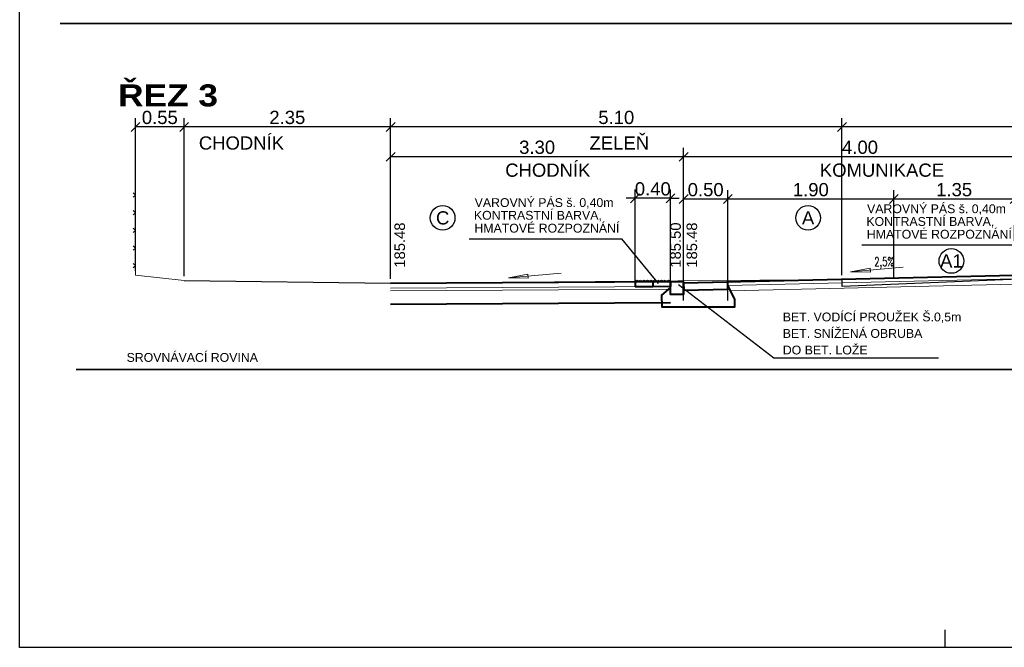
# Model space of a CAD drawing. Extents: x -698823 to -696424, y -1038555 to -1037403.
# Tile 8 of 42: x -697791 to -697780, y -1038270 to -1038263. Entities that reach past the tile are written whole.
import ezdxf
from ezdxf.enums import TextEntityAlignment as Align

# ---------------------------------------------------------------- set-up
doc = ezdxf.new("R2010")
doc.units = 0
for name, color, linetype, lineweight in [('3-řez-kóty návrh', 1, 'Continuous', 25), ('3-řez-kóty stav', 8, 'Continuous', 18), ('3-řez-návrh', 1, 'Continuous', 40), ('3-řez-popis', 7, 'Continuous', 20)]:
    doc.layers.add(name, color=color, linetype=linetype, lineweight=lineweight)
doc.styles.add('arial', font='arial.ttf')
doc.styles.add('arial black', font='txt')
doc.styles.add('TABULKA', font='romans.shx', dxfattribs={"width": 0.7})
doc.dimstyles.new('50', dxfattribs={"dimtxt": 0.15, "dimasz": 0.1, "dimexe": 0.1, "dimexo": 0.2, "dimgap": 0.06, "dimtad": 1, "dimrnd": 0.05, "dimzin": 0, "dimdsep": 46, "dimtxsty": 'arial', "dimblk": 'OBLIQUE', "dimcen": 0.09, "dimadec": 0, "dimazin": 0, "dimtfac": 1, "dimtix": 1, "dimtmove": 0, "dimatfit": 3, "dimldrblk": 'OBLIQUE', "dimfxl": 6, "dimfxlon": 1, "dimtolj": 1, "dimtzin": 0, "dimarcsym": 1})

# ---------------------------------------------------------------- blocks, each defined once
blk = doc.blocks.new('_OBLIQUE')
at = {"color": 0, "linetype": 'ByBlock'}
blk.add_line((-0.5, -0.5), (0.5, 0.5), dxfattribs=at)
blk = doc.blocks.new('*D484')
at = {"layer": '3-řez-kóty stav', "color": 0, "lineweight": -2}
for p, q in [((-697787.243, -1038266.003), (-697787.243, -1038264.182)), ((-697782.123, -1038265.963), (-697782.123, -1038264.182)), ((-697782.123, -1038264.282), (-697787.243, -1038264.282))]:
    blk.add_line(p, q, dxfattribs=at)
at = {"layer": '3-řez-kóty stav', "color": 0, "lineweight": -2, "xscale": 0.1, "yscale": 0.1, "zscale": 0.1}
for p, rotation in [((-697787.243, -1038264.282), 180.0000000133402), ((-697782.123, -1038264.282), 1.334020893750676e-08)]:
    blk.add_blockref('_OBLIQUE', p, dxfattribs=dict(at, rotation=rotation))
at = {"layer": '3-řez-kóty stav', "color": 0, "insert": (-697784.683, -1038264.175), "char_height": 0.15, "attachment_point": 5, "rotation": 0, "style": 'arial'}
blk.add_mtext('\\A1;5.10', dxfattribs=at)
blk = doc.blocks.new('*D485')
at = {"layer": '3-řez-kóty stav', "color": 0, "lineweight": -2}
for p, q in [((-697782.123, -1038265.963), (-697782.123, -1038264.182)), ((-697773.438, -1038265.985), (-697773.438, -1038264.182)), ((-697773.438, -1038264.282), (-697782.123, -1038264.282))]:
    blk.add_line(p, q, dxfattribs=at)
at = {"layer": '3-řez-kóty stav', "color": 0, "lineweight": -2, "xscale": 0.1, "yscale": 0.1, "zscale": 0.1}
for p, rotation in [((-697782.123, -1038264.282), 180.0000000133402), ((-697773.438, -1038264.282), 1.334020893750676e-08)]:
    blk.add_blockref('_OBLIQUE', p, dxfattribs=dict(at, rotation=rotation))
at = {"layer": '3-řez-kóty stav', "color": 0, "insert": (-697777.78, -1038264.175), "char_height": 0.15, "attachment_point": 5, "rotation": 0, "style": 'arial'}
blk.add_mtext('\\A1;8.70', dxfattribs=at)
blk = doc.blocks.new('*D488')
at = {"layer": '3-řez-kóty návrh', "color": 0, "lineweight": -2}
for p, q in [((-697783.919, -1038265.768), (-697783.919, -1038264.52)), ((-697779.916, -1038265.835), (-697779.916, -1038264.52)), ((-697779.916, -1038264.62), (-697783.919, -1038264.62))]:
    blk.add_line(p, q, dxfattribs=at)
at = {"layer": '3-řez-kóty návrh', "color": 0, "lineweight": -2, "xscale": 0.1, "yscale": 0.1, "zscale": 0.1, "rotation": 180}
blk.add_blockref('_OBLIQUE', (-697783.919, -1038264.62), dxfattribs=at)
at = {"layer": '3-řez-kóty návrh', "color": 0, "lineweight": -2, "xscale": 0.1, "yscale": 0.1, "zscale": 0.1}
blk.add_blockref('_OBLIQUE', (-697779.916, -1038264.62), dxfattribs=at)
at = {"layer": '3-řez-kóty návrh', "color": 0, "insert": (-697781.918, -1038264.513), "char_height": 0.15, "attachment_point": 5, "style": 'arial'}
blk.add_mtext('\\A1;4.00', dxfattribs=at)
blk = doc.blocks.new('*D489')
at = {"layer": '3-řez-kóty návrh', "color": 0, "lineweight": -2}
for p, q in [((-697787.243, -1038265.843), (-697787.243, -1038264.52)), ((-697783.919, -1038265.818), (-697783.919, -1038264.52)), ((-697783.919, -1038264.62), (-697787.243, -1038264.62))]:
    blk.add_line(p, q, dxfattribs=at)
at = {"layer": '3-řez-kóty návrh', "color": 0, "lineweight": -2, "xscale": 0.1, "yscale": 0.1, "zscale": 0.1, "rotation": 180}
blk.add_blockref('_OBLIQUE', (-697787.243, -1038264.62), dxfattribs=at)
at = {"layer": '3-řez-kóty návrh', "color": 0, "lineweight": -2, "xscale": 0.1, "yscale": 0.1, "zscale": 0.1}
blk.add_blockref('_OBLIQUE', (-697783.919, -1038264.62), dxfattribs=at)
at = {"layer": '3-řez-kóty návrh', "color": 0, "insert": (-697785.581, -1038264.513), "char_height": 0.15, "attachment_point": 5, "style": 'arial'}
blk.add_mtext('\\A1;3.30', dxfattribs=at)
blk = doc.blocks.new('*D486')
at = {"layer": '3-řez-kóty návrh', "color": 0, "lineweight": -2}
for p, q in [((-697783.919, -1038266.249), (-697783.919, -1038265)), ((-697783.418, -1038266.048), (-697783.418, -1038265)), ((-697783.418, -1038265.1), (-697783.919, -1038265.1))]:
    blk.add_line(p, q, dxfattribs=at)
at = {"layer": '3-řez-kóty návrh', "color": 0, "lineweight": -2, "xscale": 0.1, "yscale": 0.1, "zscale": 0.1, "rotation": 180}
blk.add_blockref('_OBLIQUE', (-697783.919, -1038265.1), dxfattribs=at)
at = {"layer": '3-řez-kóty návrh', "color": 0, "lineweight": -2, "xscale": 0.1, "yscale": 0.1, "zscale": 0.1}
blk.add_blockref('_OBLIQUE', (-697783.418, -1038265.1), dxfattribs=at)
at = {"layer": '3-řez-kóty návrh', "color": 0, "insert": (-697783.669, -1038264.994), "char_height": 0.15, "attachment_point": 5, "style": 'arial'}
blk.add_mtext('\\A1;0.50', dxfattribs=at)
blk = doc.blocks.new('*D487')
at = {"layer": '3-řez-kóty návrh', "color": 0, "lineweight": -2}
for p, q in [((-697781.534, -1038266.004), (-697781.534, -1038265)), ((-697780.166, -1038265.945), (-697780.166, -1038265)), ((-697780.166, -1038265.1), (-697781.534, -1038265.1))]:
    blk.add_line(p, q, dxfattribs=at)
at = {"layer": '3-řez-kóty návrh', "color": 0, "lineweight": -2, "xscale": 0.1, "yscale": 0.1, "zscale": 0.1, "rotation": 180}
blk.add_blockref('_OBLIQUE', (-697781.534, -1038265.1), dxfattribs=at)
at = {"layer": '3-řez-kóty návrh', "color": 0, "lineweight": -2, "xscale": 0.1, "yscale": 0.1, "zscale": 0.1}
blk.add_blockref('_OBLIQUE', (-697780.166, -1038265.1), dxfattribs=at)
at = {"layer": '3-řez-kóty návrh', "color": 0, "insert": (-697780.85, -1038264.994), "char_height": 0.15, "attachment_point": 5, "style": 'arial'}
blk.add_mtext('\\A1;1.35', dxfattribs=at)
blk = doc.blocks.new('*D483')
at = {"layer": '3-řez-kóty návrh', "color": 0, "lineweight": -2}
for p, q in [((-697783.418, -1038266.249), (-697783.418, -1038265)), ((-697781.534, -1038266.004), (-697781.534, -1038265)), ((-697781.534, -1038265.1), (-697783.418, -1038265.1))]:
    blk.add_line(p, q, dxfattribs=at)
at = {"layer": '3-řez-kóty návrh', "color": 0, "lineweight": -2, "xscale": 0.1, "yscale": 0.1, "zscale": 0.1, "rotation": 180}
blk.add_blockref('_OBLIQUE', (-697783.418, -1038265.1), dxfattribs=at)
at = {"layer": '3-řez-kóty návrh', "color": 0, "lineweight": -2, "xscale": 0.1, "yscale": 0.1, "zscale": 0.1}
blk.add_blockref('_OBLIQUE', (-697781.534, -1038265.1), dxfattribs=at)
at = {"layer": '3-řez-kóty návrh', "color": 0, "insert": (-697782.476, -1038264.994), "char_height": 0.15, "attachment_point": 5, "style": 'arial'}
blk.add_mtext('\\A1;1.90', dxfattribs=at)
blk = doc.blocks.new('*D492')
at = {"layer": '3-řez-kóty stav', "color": 0, "lineweight": -2}
for p, q in [((-697789.586, -1038265.973), (-697789.586, -1038264.182)), ((-697787.243, -1038265.875), (-697787.243, -1038264.182)), ((-697787.243, -1038264.282), (-697789.586, -1038264.282))]:
    blk.add_line(p, q, dxfattribs=at)
at = {"layer": '3-řez-kóty stav', "color": 0, "lineweight": -2, "xscale": 0.1, "yscale": 0.1, "zscale": 0.1}
for p, rotation in [((-697789.586, -1038264.282), 180.0000000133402), ((-697787.243, -1038264.282), 1.334020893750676e-08)]:
    blk.add_blockref('_OBLIQUE', p, dxfattribs=dict(at, rotation=rotation))
at = {"layer": '3-řez-kóty stav', "color": 0, "insert": (-697788.415, -1038264.175), "char_height": 0.15, "attachment_point": 5, "rotation": 0, "style": 'arial'}
blk.add_mtext('\\A1;2.35', dxfattribs=at)
blk = doc.blocks.new('*D493')
at = {"layer": '3-řez-kóty stav', "color": 0, "lineweight": -2}
for p, q in [((-697790.138, -1038265.913), (-697790.138, -1038264.182)), ((-697789.586, -1038265.875), (-697789.586, -1038264.182)), ((-697789.586, -1038264.282), (-697790.138, -1038264.282))]:
    blk.add_line(p, q, dxfattribs=at)
at = {"layer": '3-řez-kóty stav', "color": 0, "lineweight": -2, "xscale": 0.1, "yscale": 0.1, "zscale": 0.1}
for p, rotation in [((-697790.138, -1038264.282), 180.0000000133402), ((-697789.586, -1038264.282), 1.334020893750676e-08)]:
    blk.add_blockref('_OBLIQUE', p, dxfattribs=dict(at, rotation=rotation))
at = {"layer": '3-řez-kóty stav', "color": 0, "insert": (-697789.862, -1038264.175), "char_height": 0.15, "attachment_point": 5, "rotation": 0, "style": 'arial'}
blk.add_mtext('\\A1;0.55', dxfattribs=at)
blk = doc.blocks.new('VAROVNNÝ PÁS 60')
for p, q in [((0, 0), (0, -0.06)), ((0.2, 0), (0, 0)), ((0.021, 0.01), (0.021, 0.01)), ((0.061, 0.01), (0.061, 0.01)), ((0.101, 0.01), (0.101, 0.01)), ((0.141, 0.01), (0.141, 0.01)), ((0.181, 0.01), (0.181, 0.01)), ((0.2, 0), (0.2, -0.06)), ((0, -0.06), (0.2, -0.06))]:
    blk.add_line(p, q)
for centre, start, end in [((0.021, 0), 90, 180), ((0.021, 0), 0, 90), ((0.061, 0), 90, 180), ((0.061, 0), 0, 90), ((0.101, 0), 90, 180), ((0.101, 0), 0, 90), ((0.141, 0), 90, 180), ((0.141, 0), 0, 90), ((0.181, 0), 90, 180), ((0.181, 0), 0, 90)]:
    blk.add_arc(centre, 0.01, start, end)
blk = doc.blocks.new('*D495')
at = {"layer": '3-řez-kóty návrh', "color": 0, "lineweight": -2}
for p, q in [((-697784.47, -1038266.042), (-697784.47, -1038264.991)), ((-697784.069, -1038266.039), (-697784.069, -1038264.991)), ((-697784.47, -1038265.091), (-697784.57, -1038265.091)), ((-697784.069, -1038265.091), (-697784.47, -1038265.091)), ((-697784.069, -1038265.091), (-697783.969, -1038265.091))]:
    blk.add_line(p, q, dxfattribs=at)
at = {"layer": '3-řez-kóty návrh', "color": 0, "lineweight": -2, "xscale": 0.1, "yscale": 0.1, "zscale": 0.1}
blk.add_blockref('_OBLIQUE', (-697784.47, -1038265.091), dxfattribs=at)
at = {"layer": '3-řez-kóty návrh', "color": 0, "lineweight": -2, "xscale": 0.1, "yscale": 0.1, "zscale": 0.1, "rotation": 180}
blk.add_blockref('_OBLIQUE', (-697784.069, -1038265.091), dxfattribs=at)
at = {"layer": '3-řez-kóty návrh', "color": 0, "insert": (-697784.269, -1038264.985), "char_height": 0.15, "attachment_point": 5, "style": 'arial'}
blk.add_mtext('\\A1;0.40', dxfattribs=at)
blk = doc.blocks.new('5a4')
blk.add_line((-42, 0), (-42, 0.2))
blk.add_lwpolyline([(-31.5, 0), (-52.5, 0), (-52.5, 14.85), (0, 14.85), (0, 0), (-31.5, 0)])

msp = doc.modelspace()

# ---------------------------------------------------------------- linework, layer by layer
at = {"layer": '3-řez-kóty návrh'}
for p, q in [((-697786.351, -1038265.55), (-697784.62, -1038265.55)), ((-697784.203, -1038266.059), (-697784.62, -1038265.55)), ((-697781.899, -1038265.62), (-697780.168, -1038265.62))]:
    msp.add_line(p, q, dxfattribs=at)
msp.add_lwpolyline([(-697781.029, -1038266.906), (-697782.897, -1038266.906), (-697783.977, -1038266.074)], dxfattribs=at)
for centre in [(-697786.653, -1038265.313), (-697782.507, -1038265.313), (-697780.881, -1038265.802)]:
    msp.add_circle(centre, 0.14, dxfattribs=at)
at = {"layer": '3-řez-kóty stav'}
for p, q in [((-697790.138, -1038265.963), (-697790.138, -1038264.968)), ((-697790.163, -1038265.03), (-697790.138, -1038265.055)), ((-697790.163, -1038265.08), (-697790.138, -1038265.055)), ((-697790.163, -1038265.23), (-697790.138, -1038265.255)), ((-697790.163, -1038265.28), (-697790.138, -1038265.255)), ((-697790.163, -1038265.43), (-697790.138, -1038265.455)), ((-697790.163, -1038265.48), (-697790.138, -1038265.455)), ((-697790.163, -1038265.63), (-697790.138, -1038265.655)), ((-697790.163, -1038265.68), (-697790.138, -1038265.655)), ((-697790.163, -1038265.83), (-697790.138, -1038265.855)), ((-697790.163, -1038265.88), (-697790.138, -1038265.855)), ((-697790.138, -1038265.963), (-697789.586, -1038266.023)), ((-697787.243, -1038266.053), (-697782.123, -1038266.013))]:
    msp.add_line(p, q, dxfattribs=at)
at = {"layer": '3-řez-kóty stav', "lineweight": 30}
for p, q in [((-697782.123, -1038266.013), (-697782.123, -1038266.093)), ((-697777.779, -1038265.913), (-697782.119, -1038266.093, 0.123)), ((-697789.586, -1038266.023), (-697787.243, -1038266.053))]:
    msp.add_line(p, q, dxfattribs=at)
at = {"layer": '3-řez-návrh'}
for p, q in [((-697779.916, -1038265.959), (-697783.919, -1038266.053)), ((-697787.243, -1038266.052), (-697784.069, -1038266.033)), ((-697787.243, -1038266.292), (-697784.068, -1038266.273))]:
    msp.add_line(p, q, dxfattribs=at)
at = {"layer": '3-řez-návrh', "color": 30, "lineweight": 20}
for p, q in [((-697780.166, -1038266.005), (-697783.419, -1038266.081)), ((-697787.243, -1038266.112), (-697784.069, -1038266.093)), ((-697787.243, -1038266.142), (-697784.068, -1038266.123)), ((-697780.166, -1038266.065), (-697783.388, -1038266.141))]:
    msp.add_line(p, q, dxfattribs=at)
at = {"layer": '3-řez-návrh'}
msp.add_lwpolyline([(-697784.069, -1038266.101), (-697784.169, -1038266.19), (-697784.167, -1038266.321), (-697783.337, -1038266.321), (-697783.337, -1038266.237), (-697783.418, -1038266.082)], dxfattribs=at)
msp.add_lwpolyline([(-697783.919, -1038266.183), (-697783.919, -1038266.053), (-697783.919, -1038266.183), (-697784.069, -1038266.183), (-697784.069, -1038266.033), (-697783.939, -1038266.033, -0.414214), (-697783.919, -1038266.053)], format="xyb", dxfattribs=at)
msp.add_lwpolyline([(-697783.917, -1038266.133), (-697783.417, -1038266.121), (-697783.419, -1038266.041), (-697783.919, -1038266.053)], close=True, dxfattribs=at)
at = {"layer": '3-řez-popis', "lineweight": 35}
for p, q in [((-697790.994, -1038263.108), (-697769.578, -1038263.108)), ((-697790.811, -1038267.033), (-697769.395, -1038267.033))]:
    msp.add_line(p, q, dxfattribs=at)
at = {"layer": '3-řez-popis', "color": 1}
for points in [[(-697782.026, -1038265.926), (-697781.8, -1038265.928), (-697781.804, -1038265.883), (-697782.026, -1038265.926), (-697781.429, -1038265.872)], [(-697785.907, -1038265.994), (-697785.681, -1038265.996), (-697785.685, -1038265.952), (-697785.907, -1038265.994), (-697785.31, -1038265.94)]]:
    msp.add_lwpolyline(points, dxfattribs=at)

# ---------------------------------------------------------------- block references
at = {"ltscale": 0.1}
msp.add_blockref('5a4', (-697738.952, -1038270.184), dxfattribs=at)
at = {"layer": '3-řez-návrh', "xscale": -1, "rotation": 0.3374019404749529}
for p in [(-697784.269, -1038266.034), (-697784.069, -1038266.033)]:
    msp.add_blockref('VAROVNNÝ PÁS 60', p, dxfattribs=at)

# ---------------------------------------------------------------- texts
at = {"layer": '3-řez-kóty návrh', "style": 'arial'}
for s, p in [('CHODNÍK', (-697785.46, -1038264.847)), ('KOMUNIKACE', (-697781.669, -1038264.847))]:
    msp.add_text(s, height=0.15, rotation=0.0051, dxfattribs=at).set_placement(p, align=Align.CENTER)
for s, p in [('VAROVNÝ PÁS š. 0,40m', (-697786.29, -1038265.19)), ('KONTRASTNÍ BARVA, ', (-697786.298, -1038265.334)), ('VAROVNÝ PÁS š. 0,40m', (-697781.838, -1038265.26)), ('HMATOVÉ ROZPOZNÁNÍ', (-697786.293, -1038265.48)), ('KONTRASTNÍ BARVA, ', (-697781.846, -1038265.404)), ('HMATOVÉ ROZPOZNÁNÍ', (-697781.841, -1038265.549)), ('BET. VODÍCÍ PROUŽEK Š.0,5m', (-697782.794, -1038266.487)), ('BET. SNÍŽENÁ OBRUBA', (-697782.794, -1038266.674)), ('DO BET. LOŽE', (-697782.794, -1038266.862))]:
    msp.add_text(s, height=0.1, rotation=360, dxfattribs=at).set_placement(p)
for s, p in [('C', (-697786.653, -1038265.313)), ('A', (-697782.507, -1038265.313)), ('A1', (-697780.881, -1038265.802))]:
    msp.add_text(s, height=0.15, dxfattribs=at).set_placement(p, align=Align.MIDDLE_CENTER)
at = {"layer": '3-řez-kóty stav', "style": 'arial'}
for s, p in [('CHODNÍK', (-697788.936, -1038264.539)), ('ZELEŇ ', (-697784.62, -1038264.539))]:
    msp.add_text(s, height=0.15, rotation=0.0051, dxfattribs=at).set_placement(p, align=Align.CENTER)
at = {"layer": '3-řez-popis', "style": 'arial black'}
msp.add_text('ŘEZ 3', height=0.25, dxfattribs=at).set_placement((-697790.335, -1038264.049))
at = {"layer": '3-řez-popis', "color": 1, "style": 'arial'}
for s, p in [('185.48', (-697787.08, -1038265.622)), ('185.50', (-697783.951, -1038265.622)), ('185.48', (-697783.766, -1038265.622))]:
    msp.add_text(s, height=0.12, rotation=90, dxfattribs=at).set_placement(p, align=Align.CENTER)
at = {"layer": '3-řez-popis', "color": 1, "style": 'TABULKA', "width": 0.7}
msp.add_text('2,5%%%', height=0.1, rotation=0, dxfattribs=at).set_placement((-697781.645, -1038265.81), align=Align.MIDDLE_CENTER)
at = {"layer": '3-řez-popis', "ltscale": 0.1, "style": 'arial'}
msp.add_text('SROVNÁVACÍ ROVINA  ', height=0.1, rotation=360, dxfattribs=at).set_placement((-697789.455, -1038266.896), align=Align.MIDDLE_CENTER)

# ---------------------------------------------------------------- dimensions: what is measured, and where the dimension line sits
at = {"layer": '3-řez-kóty návrh'}
for base, p1, p2, picture, middle in [((-697787.243, -1038264.62), (-697783.919, -1038265.868), (-697787.243, -1038265.893), '*D489', (-697785.581, -1038264.513)), ((-697783.919, -1038264.62), (-697779.916, -1038265.885), (-697783.919, -1038265.818), '*D488', (-697781.918, -1038264.513)), ((-697784.47, -1038265.091), (-697784.069, -1038266.089), (-697784.47, -1038266.092), '*D495', (-697784.269, -1038264.985)), ((-697783.919, -1038265.1), (-697783.418, -1038266.098), (-697783.919, -1038266.299), '*D486', (-697783.669, -1038264.994)), ((-697783.418, -1038265.1), (-697781.534, -1038266.054), (-697783.418, -1038266.299), '*D483', (-697782.476, -1038264.994)), ((-697781.534, -1038265.1), (-697780.166, -1038265.995), (-697781.534, -1038266.054), '*D487', (-697780.85, -1038264.994))]:
    dim = msp.add_linear_dim(base=base, p1=p1, p2=p2, dimstyle='50', override={"dimexo": 0.05, "dimgap": 0.03}, dxfattribs=at)
    dim.commit()
    dim.dimension.update_dxf_attribs({"geometry": picture, "text_midpoint": middle})
at = {"layer": '3-řez-kóty stav'}
for base, p1, p2, picture, middle in [((-697790.138, -1038264.282), (-697789.586, -1038265.925), (-697790.138, -1038265.963), '*D493', (-697789.862, -1038264.175)), ((-697789.586, -1038264.282), (-697787.243, -1038265.925), (-697789.586, -1038266.023), '*D492', (-697788.415, -1038264.175)), ((-697787.243, -1038264.282), (-697782.123, -1038266.013), (-697787.243, -1038266.053), '*D484', (-697784.683, -1038264.175)), ((-697782.1227, -1038264.2821), (-697773.4378, -1038266.0345), (-697782.1227, -1038266.0131), '*D485', (-697777.7803, -1038264.1755))]:
    dim = msp.add_linear_dim(base=base, p1=p1, p2=p2, angle=0, dimstyle='50', override={"dimexo": 0.05, "dimgap": 0.03}, dxfattribs=at)
    dim.commit()
    dim.dimension.update_dxf_attribs({"geometry": picture, "text_midpoint": middle})

doc.saveas('drawing.dxf')
